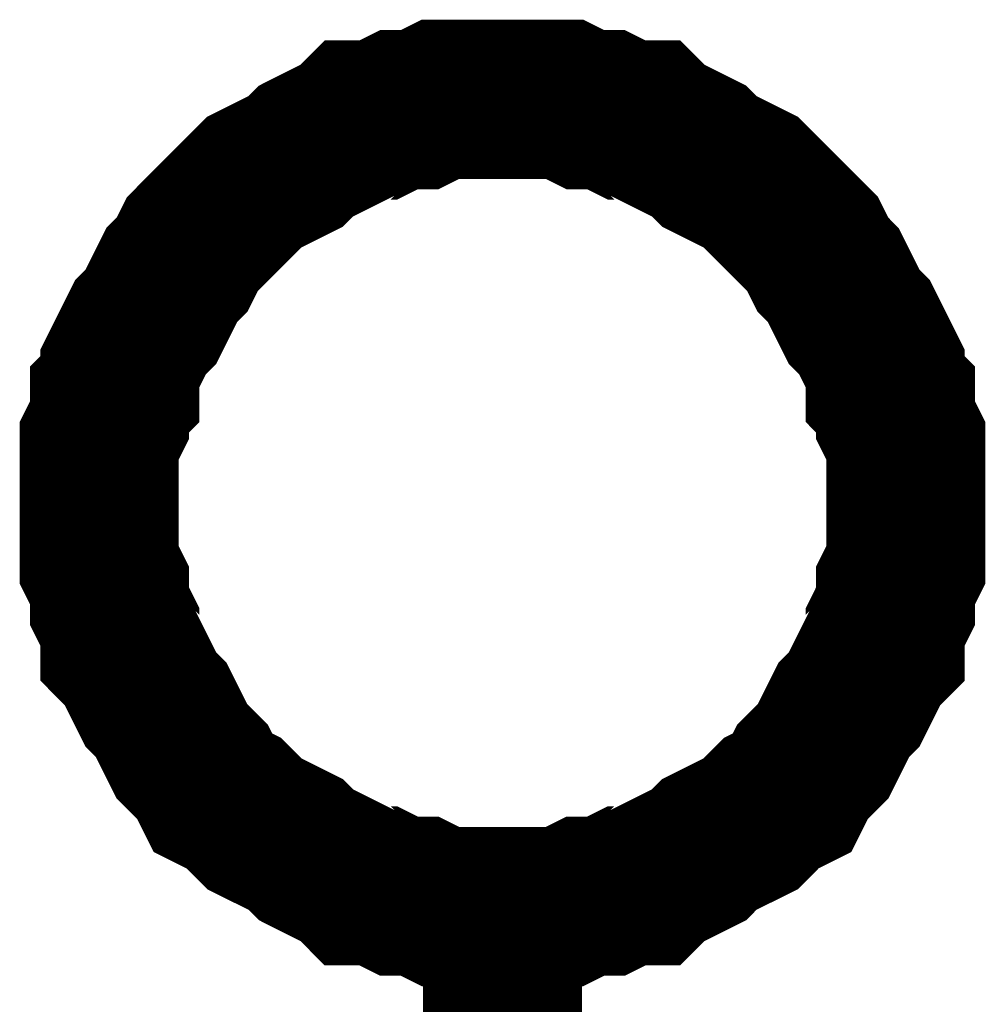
# Model space of a CAD drawing. Header units: inches. Extents: x 0 to 292, y 0 to 193.
# Tile 12 of 189: x 27.15 to 28.97, y 145.01 to 146.86. Entities that reach past the tile are written whole.
import ezdxf

# ---------------------------------------------------------------- set-up
doc = ezdxf.new("R2010")
doc.units = ezdxf.units.IN
doc.layers.add('Sheet', color=255, linetype='Continuous')

msp = doc.modelspace()

# ---------------------------------------------------------------- linework, layer by layer
at = {"layer": 'Sheet'}
for points in [[(27.2967, 145.9495, 0.2997, 0.2997, 0), (27.2967, 145.9884, 0.2997, 0.2997, 0), (27.2967, 146.0274, 0.2997, 0.2997, 0), (27.2967, 146.0664, 0.2997, 0.2997, 0), (27.3162, 146.1054, 0.2997, 0.2997, 0), (27.3162, 146.1444, 0.2997, 0.2997, 0), (27.3357, 146.1639, 0.2997, 0.2997, 0), (27.3357, 146.2029, 0.2997, 0.2997, 0), (27.3551, 146.2418, 0.2997, 0.2997, 0), (27.3746, 146.2808, 0.2997, 0.2997, 0), (27.3941, 146.3003, 0.2997, 0.2997, 0), (27.4136, 146.3393, 0.2997, 0.2997, 0), (27.4331, 146.3783, 0.2997, 0.2997, 0), (27.4526, 146.3978, 0.2997, 0.2997, 0), (27.4721, 146.4367, 0.2997, 0.2997, 0), (27.4915, 146.4562, 0.2997, 0.2997, 0), (27.511, 146.4757, 0.2997, 0.2997, 0), (27.55, 146.5147, 0.2997, 0.2997, 0), (27.5695, 146.5342, 0.2997, 0.2997, 0), (27.589, 146.5537, 0.2997, 0.2997, 0), (27.6279, 146.5732, 0.2997, 0.2997, 0), (27.6669, 146.5927, 0.2997, 0.2997, 0), (27.6864, 146.6122, 0.2997, 0.2997, 0), (27.7253, 146.6317, 0.2997, 0.2997, 0), (27.7643, 146.6511, 0.2997, 0.2997, 0), (27.7838, 146.6706, 0.2997, 0.2997, 0), (27.8228, 146.6706, 0.2997, 0.2997, 0), (27.8617, 146.6901, 0.2997, 0.2997, 0), (27.9007, 146.6901, 0.2997, 0.2997, 0), (27.9397, 146.7096, 0.2997, 0.2997, 0), (27.9786, 146.7096, 0.2997, 0.2997, 0), (28.0176, 146.7096, 0.2997, 0.2997, 0), (28.0566, 146.7096, 0.2997, 0.2997, 0)], [(28.0566, 146.7096, 0.2997, 0.2997, 0), (28.0566, 146.7096, 0.2997, 0.2997, 0)], [(28.0566, 146.7096, 0.2997, 0.2997, 0), (28.0955, 146.7096, 0.2997, 0.2997, 0), (28.1345, 146.7096, 0.2997, 0.2997, 0), (28.1735, 146.7096, 0.2997, 0.2997, 0), (28.2124, 146.6901, 0.2997, 0.2997, 0), (28.2514, 146.6901, 0.2997, 0.2997, 0), (28.2904, 146.6706, 0.2997, 0.2997, 0), (28.3293, 146.6706, 0.2997, 0.2997, 0), (28.3488, 146.6511, 0.2997, 0.2997, 0), (28.3878, 146.6317, 0.2997, 0.2997, 0), (28.4268, 146.6122, 0.2997, 0.2997, 0), (28.4462, 146.5927, 0.2997, 0.2997, 0), (28.4852, 146.5732, 0.2997, 0.2997, 0), (28.5242, 146.5537, 0.2997, 0.2997, 0), (28.5437, 146.5342, 0.2997, 0.2997, 0), (28.5631, 146.5147, 0.2997, 0.2997, 0), (28.6021, 146.4757, 0.2997, 0.2997, 0), (28.6216, 146.4562, 0.2997, 0.2997, 0), (28.6411, 146.4367, 0.2997, 0.2997, 0), (28.6606, 146.3978, 0.2997, 0.2997, 0), (28.68, 146.3783, 0.2997, 0.2997, 0), (28.6995, 146.3393, 0.2997, 0.2997, 0), (28.719, 146.3003, 0.2997, 0.2997, 0), (28.7385, 146.2808, 0.2997, 0.2997, 0), (28.758, 146.2418, 0.2997, 0.2997, 0), (28.7775, 146.2029, 0.2997, 0.2997, 0), (28.7775, 146.1639, 0.2997, 0.2997, 0), (28.7969, 146.1444, 0.2997, 0.2997, 0), (28.7969, 146.1054, 0.2997, 0.2997, 0), (28.8164, 146.0664, 0.2997, 0.2997, 0), (28.8164, 146.0274, 0.2997, 0.2997, 0), (28.8164, 145.9884, 0.2997, 0.2997, 0), (28.8164, 145.9495, 0.2997, 0.2997, 0)], [(28.0566, 145.1893, 0.2997, 0.2997, 0), (28.0176, 145.1893, 0.2997, 0.2997, 0), (27.9786, 145.1893, 0.2997, 0.2997, 0), (27.9397, 145.1893, 0.2997, 0.2997, 0), (27.9007, 145.2088, 0.2997, 0.2997, 0), (27.8617, 145.2088, 0.2997, 0.2997, 0), (27.8228, 145.2283, 0.2997, 0.2997, 0), (27.7838, 145.2283, 0.2997, 0.2997, 0), (27.7643, 145.2478, 0.2997, 0.2997, 0), (27.7253, 145.2673, 0.2997, 0.2997, 0), (27.6864, 145.2868, 0.2997, 0.2997, 0), (27.6669, 145.3063, 0.2997, 0.2997, 0), (27.6279, 145.3258, 0.2997, 0.2997, 0), (27.589, 145.3452, 0.2997, 0.2997, 0), (27.5695, 145.3647, 0.2997, 0.2997, 0), (27.55, 145.3842, 0.2997, 0.2997, 0), (27.511, 145.4037, 0.2997, 0.2997, 0), (27.4915, 145.4427, 0.2997, 0.2997, 0), (27.4721, 145.4622, 0.2997, 0.2997, 0), (27.4526, 145.4817, 0.2997, 0.2997, 0), (27.4331, 145.5207, 0.2997, 0.2997, 0), (27.4136, 145.5596, 0.2997, 0.2997, 0), (27.3941, 145.5791, 0.2997, 0.2997, 0), (27.3746, 145.6181, 0.2997, 0.2997, 0), (27.3551, 145.6571, 0.2997, 0.2997, 0), (27.3357, 145.6766, 0.2997, 0.2997, 0), (27.3357, 145.7156, 0.2997, 0.2997, 0), (27.3162, 145.7546, 0.2997, 0.2997, 0), (27.3162, 145.7935, 0.2997, 0.2997, 0), (27.2967, 145.8325, 0.2997, 0.2997, 0), (27.2967, 145.8715, 0.2997, 0.2997, 0), (27.2967, 145.9105, 0.2997, 0.2997, 0), (27.2967, 145.9495, 0.2997, 0.2997, 0)], [(27.2967, 145.9495, 0.2997, 0.2997, 0), (27.2967, 145.9495, 0.2997, 0.2997, 0)], [(28.8164, 145.9495, 0.2997, 0.2997, 0), (28.8164, 145.9105, 0.2997, 0.2997, 0), (28.8164, 145.8715, 0.2997, 0.2997, 0), (28.8164, 145.8325, 0.2997, 0.2997, 0), (28.7969, 145.7935, 0.2997, 0.2997, 0), (28.7969, 145.7546, 0.2997, 0.2997, 0), (28.7775, 145.7156, 0.2997, 0.2997, 0), (28.7775, 145.6766, 0.2997, 0.2997, 0), (28.758, 145.6571, 0.2997, 0.2997, 0), (28.7385, 145.6181, 0.2997, 0.2997, 0), (28.719, 145.5791, 0.2997, 0.2997, 0), (28.6995, 145.5596, 0.2997, 0.2997, 0), (28.68, 145.5207, 0.2997, 0.2997, 0), (28.6606, 145.4817, 0.2997, 0.2997, 0), (28.6411, 145.4622, 0.2997, 0.2997, 0), (28.6216, 145.4427, 0.2997, 0.2997, 0), (28.6021, 145.4037, 0.2997, 0.2997, 0), (28.5631, 145.3842, 0.2997, 0.2997, 0), (28.5437, 145.3647, 0.2997, 0.2997, 0), (28.5242, 145.3452, 0.2997, 0.2997, 0), (28.4852, 145.3258, 0.2997, 0.2997, 0), (28.4462, 145.3063, 0.2997, 0.2997, 0), (28.4268, 145.2868, 0.2997, 0.2997, 0), (28.3878, 145.2673, 0.2997, 0.2997, 0), (28.3488, 145.2478, 0.2997, 0.2997, 0), (28.3293, 145.2283, 0.2997, 0.2997, 0), (28.2904, 145.2283, 0.2997, 0.2997, 0), (28.2514, 145.2088, 0.2997, 0.2997, 0), (28.2124, 145.2088, 0.2997, 0.2997, 0), (28.1735, 145.1893, 0.2997, 0.2997, 0), (28.1345, 145.1893, 0.2997, 0.2997, 0), (28.0955, 145.1893, 0.2997, 0.2997, 0), (28.0566, 145.1893, 0.2997, 0.2997, 0)], [(28.8164, 145.9495, 0.2997, 0.2997, 0), (28.8164, 145.9495, 0.2997, 0.2997, 0), (28.8164, 145.9495, 0.2997, 0.2997, 0), (28.8164, 145.9495, 0.2997, 0.2997, 0), (28.8164, 145.9495, 0.2997, 0.2997, 0), (28.8164, 145.9495, 0.2997, 0.2997, 0), (28.8164, 145.9495, 0.2997, 0.2997, 0), (28.8164, 145.9495, 0.2997, 0.2997, 0), (28.8164, 145.9495, 0.2997, 0.2997, 0), (28.8164, 145.9495, 0.2997, 0.2997, 0), (28.8164, 145.9495, 0.2997, 0.2997, 0), (28.8164, 145.9495, 0.2997, 0.2997, 0), (28.8164, 145.9495, 0.2997, 0.2997, 0), (28.8164, 145.9495, 0.2997, 0.2997, 0), (28.8164, 145.9495, 0.2997, 0.2997, 0), (28.8164, 145.9495, 0.2997, 0.2997, 0), (28.8164, 145.9495, 0.2997, 0.2997, 0), (28.8164, 145.9495, 0.2997, 0.2997, 0), (28.8164, 145.9495, 0.2997, 0.2997, 0), (28.8164, 145.9495, 0.2997, 0.2997, 0), (28.8164, 145.9495, 0.2997, 0.2997, 0), (28.8164, 145.9495, 0.2997, 0.2997, 0), (28.8164, 145.9495, 0.2997, 0.2997, 0), (28.8164, 145.9495, 0.2997, 0.2997, 0), (28.8164, 145.9495, 0.2997, 0.2997, 0), (28.8164, 145.9495, 0.2997, 0.2997, 0), (28.8164, 145.9495, 0.2997, 0.2997, 0), (28.8164, 145.9495, 0.2997, 0.2997, 0), (28.8164, 145.9495, 0.2997, 0.2997, 0), (28.8164, 145.9495, 0.2997, 0.2997, 0), (28.8164, 145.9495, 0.2997, 0.2997, 0), (28.8164, 145.9495, 0.2997, 0.2997, 0), (28.8164, 145.9495, 0.2997, 0.2997, 0)], [(28.8164, 145.9495, 0.2997, 0.2997, 0), (28.8164, 145.9495, 0.2997, 0.2997, 0)], [(28.0566, 144.1563, 0.2997, 0.2997, 0), (28.0566, 145.1893, 0.2997, 0.2997, 0)]]:
    msp.add_lwpolyline(points, format="xyseb", dxfattribs=at)

doc.saveas('drawing.dxf')
